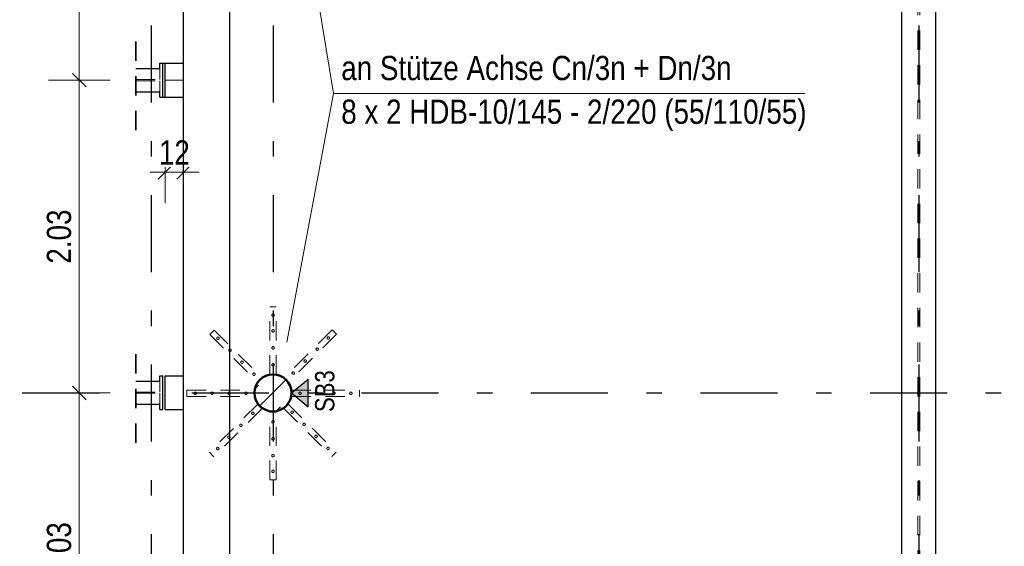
# Model space of a CAD drawing. Header units: millimetres. Extents: x -13 to 146, y -13 to 60.
# Tile 67 of 170: x 4.53 to 10.92, y 31.62 to 35.04. Entities that reach past the tile are written whole.
import ezdxf

# ---------------------------------------------------------------- set-up
doc = ezdxf.new("R2010")
doc.units = ezdxf.units.MM
doc.linetypes.add('DASHDOTX2', pattern=[2, 1, -0.5, 0, -0.5])
doc.linetypes.add('HIDDEN', pattern=[0.375, 0.25, -0.125])
for name, color, linetype, lineweight in [('Achsen', 7, 'Continuous', 20), ('Schraffuren', 7, 'Continuous', 20), ('WPG_Lüftung Durchbrüche', 7, 'Continuous', 20)]:
    doc.layers.add(name, color=color, linetype=linetype, lineweight=lineweight)
doc.styles.add('Arial Narrow', font='ARIALN.TTF')
doc.dimstyles.new('Arch_Strakon_dimstyle', dxfattribs={"dimtxt": 11.25, "dimasz": 1, "dimexe": 1.25, "dimexo": 0.0625, "dimgap": 1, "dimtad": 0, "dimdec": 5, "dimzin": 12, "dimdsep": 46, "dimtxsty": 'Arial Narrow', "dimblk": 'Arrowhead_Tick', "dimsah": 1, "dimcen": 0, "dimse1": 1, "dimse2": 1, "dimclrd": 6, "dimclrt": 3, "dimazin": 0, "dimtfac": 1, "dimtdec": 4, "dimtmove": 0, "dimatfit": 3, "dimldrblk": 'NONE', "dimfxl": 1, "dimtvp": 1, "dimtolj": 1, "dimtzin": 0, "dimlwd": 13, "dimarcsym": 2})

# ---------------------------------------------------------------- blocks, each defined once
blk = doc.blocks.new('Arrowhead_Tick')
at = {"color": 0, "linetype": 'Continuous', "lineweight": -2}
for p, q in [((0, 20), (0, -10)), ((-1, 0), (0, 0)), ((10, 0), (0, 0))]:
    blk.add_line(p, q, dxfattribs=at)
at = {"color": 2, "linetype": 'Continuous', "lineweight": 35}
blk.add_line((4.42, 4.42), (-4.42, -4.42), dxfattribs=at)
blk = doc.blocks.new('*D107')
at = {"color": 6, "linetype": 'Continuous', "lineweight": 13}
blk.add_line((10.3746, 38.05), (12.6546, 38.05), dxfattribs=at)
at = {"layer": 'Defpoints', "color": 0}
for p in [(12.6646, 38.05), (12.6646, 37.3781), (10.3646, 25.8881)]:
    blk.add_point(p, dxfattribs=at)
at = {"color": 6, "lineweight": 13, "xscale": 0.01, "yscale": 0.01, "zscale": 0.01}
blk.add_blockref('Arrowhead_Tick', (12.6646, 38.05), dxfattribs=at)
at = {"color": 6, "lineweight": 13, "xscale": 0.01, "yscale": 0.01, "zscale": 0.01, "rotation": 180}
blk.add_blockref('Arrowhead_Tick', (10.3646, 38.05), dxfattribs=at)
at = {"color": 2, "lineweight": 35, "insert": (11.5146, 38.1804), "char_height": 0.1575, "attachment_point": 5, "style": 'Arial Narrow', "bg_fill": 3, "box_fill_scale": 1.1, "bg_fill_color": 256, "bg_fill_true_color": 13158600, "bg_fill_transparency": 0}
blk.add_mtext('\\A1;2.30', dxfattribs=at)
blk = doc.blocks.new('_None')
blk = doc.blocks.new('*D130')
at = {"layer": 'Achsen', "color": 6, "linetype": 'Continuous', "lineweight": 13}
blk.add_line((4.9171, 30.5997), (4.9171, 32.608), dxfattribs=at)
at = {"layer": 'Defpoints', "color": 0}
for p in [(4.9171, 32.618), (26.2851, 32.618), (5.4742, 30.5897)]:
    blk.add_point(p, dxfattribs=at)
at = {"layer": 'Achsen', "color": 6, "lineweight": 13, "xscale": 0.01, "yscale": 0.01, "zscale": 0.01}
for p, rotation in [((4.9171, 32.618), 90), ((4.9171, 30.5897), 270)]:
    blk.add_blockref('Arrowhead_Tick', p, dxfattribs=dict(at, rotation=rotation))
at = {"layer": 'Achsen', "color": 2, "lineweight": 35, "insert": (4.7867, 31.6038), "char_height": 0.1575, "attachment_point": 5, "rotation": 90, "style": 'Arial Narrow', "bg_fill": 3, "box_fill_scale": 1.1, "bg_fill_color": 256, "bg_fill_true_color": 13158600, "bg_fill_transparency": 0}
blk.add_mtext('\\A1;2.03', dxfattribs=at)
blk = doc.blocks.new('*D131')
at = {"layer": 'Achsen', "color": 6, "linetype": 'Continuous', "lineweight": 13}
blk.add_line((4.9171, 32.628), (4.9171, 34.6381), dxfattribs=at)
at = {"layer": 'Defpoints', "color": 0}
for p in [(4.9171, 34.6481), (5.4742, 34.6481), (26.2851, 32.618)]:
    blk.add_point(p, dxfattribs=at)
at = {"layer": 'Achsen', "color": 6, "lineweight": 13, "xscale": 0.01, "yscale": 0.01, "zscale": 0.01}
for p, rotation in [((4.9171, 34.6481), 90), ((4.9171, 32.618), 270)]:
    blk.add_blockref('Arrowhead_Tick', p, dxfattribs=dict(at, rotation=rotation))
at = {"layer": 'Achsen', "color": 2, "lineweight": 35, "insert": (4.7867, 33.633), "char_height": 0.1575, "attachment_point": 5, "rotation": 90, "style": 'Arial Narrow', "bg_fill": 3, "box_fill_scale": 1.1, "bg_fill_color": 256, "bg_fill_true_color": 13158600, "bg_fill_transparency": 0}
blk.add_mtext('\\A1;2.03', dxfattribs=at)
blk = doc.blocks.new('*D132')
at = {"layer": 'Achsen', "color": 6, "linetype": 'Continuous', "lineweight": 13}
blk.add_line((4.9171, 34.6581), (4.9171, 36.7381), dxfattribs=at)
at = {"layer": 'Defpoints', "color": 0}
for p in [(4.9171, 36.7481), (5.5142, 36.7481), (5.4742, 34.6481)]:
    blk.add_point(p, dxfattribs=at)
at = {"layer": 'Achsen', "color": 6, "lineweight": 13, "xscale": 0.01, "yscale": 0.01, "zscale": 0.01}
for p, rotation in [((4.9171, 36.7481), 90), ((4.9171, 34.6481), 270)]:
    blk.add_blockref('Arrowhead_Tick', p, dxfattribs=dict(at, rotation=rotation))
at = {"layer": 'Achsen', "color": 2, "lineweight": 35, "insert": (4.7867, 35.6981), "char_height": 0.1575, "attachment_point": 5, "rotation": 90, "style": 'Arial Narrow', "bg_fill": 3, "box_fill_scale": 1.1, "bg_fill_color": 256, "bg_fill_true_color": 13158600, "bg_fill_transparency": 0}
blk.add_mtext('\\A1;2.10', dxfattribs=at)
blk = doc.blocks.new('*D133')
at = {"layer": 'Achsen', "color": 6, "linetype": 'Continuous', "lineweight": 13}
blk.add_line((5.4842, 34.05), (5.5842, 34.05), dxfattribs=at)
at = {"layer": 'Defpoints', "color": 0}
for p in [(5.4742, 34.5381), (5.5942, 34.5381), (5.5942, 34.05)]:
    blk.add_point(p, dxfattribs=at)
at = {"layer": 'Achsen', "color": 6, "lineweight": 13, "xscale": 0.01, "yscale": 0.01, "zscale": 0.01}
blk.add_blockref('Arrowhead_Tick', (5.5942, 34.05), dxfattribs=at)
at = {"layer": 'Achsen', "color": 6, "lineweight": 13, "xscale": 0.01, "yscale": 0.01, "zscale": 0.01, "rotation": 180}
blk.add_blockref('Arrowhead_Tick', (5.4742, 34.05), dxfattribs=at)
at = {"layer": 'Achsen', "color": 2, "lineweight": 35, "insert": (5.5342, 34.1791), "char_height": 0.1575, "attachment_point": 5, "style": 'Arial Narrow', "bg_fill": 3, "box_fill_scale": 1.1, "bg_fill_color": 256, "bg_fill_true_color": 13158600, "bg_fill_transparency": 0}
blk.add_mtext('\\A1;12', dxfattribs=at)
blk = doc.blocks.new('*D200')
at = {"layer": 'Achsen', "color": 6, "linetype": 'Continuous', "lineweight": 13}
blk.add_line((4.4403, 20.448), (4.4403, 37.458), dxfattribs=at)
at = {"layer": 'Defpoints', "color": 0}
for p in [(4.4403, 37.468), (5.3846, 37.468), (3.4476, 20.438)]:
    blk.add_point(p, dxfattribs=at)
at = {"layer": 'Achsen', "color": 6, "lineweight": 13, "xscale": 0.01, "yscale": 0.01, "zscale": 0.01}
for p, rotation in [((4.4403, 37.468), 90), ((4.4403, 20.438), 270)]:
    blk.add_blockref('Arrowhead_Tick', p, dxfattribs=dict(at, rotation=rotation))
blk = doc.blocks.new('*D401')
at = {"color": 6, "linetype": 'Continuous', "lineweight": 13}
for p, q in [((4.2399, 36.9481), (4.2399, 32.517)), ((4.2399, 29.6353), (4.2399, 32.0181))]:
    blk.add_line(p, q, dxfattribs=at)
at = {"layer": 'Defpoints', "color": 0}
for p in [(4.2399, 36.9581), (5.5942, 36.9581), (5.5942, 29.6253)]:
    blk.add_point(p, dxfattribs=at)
at = {"color": 6, "lineweight": 13, "xscale": 0.01, "yscale": 0.01, "zscale": 0.01}
for p, rotation in [((4.2399, 36.9581), 90), ((4.2399, 29.6253), 270)]:
    blk.add_blockref('Arrowhead_Tick', p, dxfattribs=dict(at, rotation=rotation))
at = {"color": 2, "lineweight": 35, "insert": (4.2014, 32.2676), "char_height": 0.1575, "attachment_point": 5, "rotation": 90, "style": 'Arial Narrow', "bg_fill": 3, "box_fill_scale": 1.1, "bg_fill_color": 256, "bg_fill_true_color": 13158600, "bg_fill_transparency": 0}
blk.add_mtext('\\A1;7.33{\\A1;\\H.6x;\\S5;}', dxfattribs=at)
blk = doc.blocks.new('*D725')
at = {"layer": 'Achsen', "color": 6, "linetype": 'Continuous', "lineweight": 13}
blk.add_line((1.7039, 30.4897), (1.7039, 36.7111), dxfattribs=at)
at = {"layer": 'Defpoints', "color": 0}
for p in [(1.7039, 36.7211), (5.4392, 36.7211), (5.4392, 30.4797)]:
    blk.add_point(p, dxfattribs=at)
at = {"layer": 'Achsen', "color": 6, "lineweight": 13, "xscale": 0.01, "yscale": 0.01, "zscale": 0.01}
for p, rotation in [((1.7039, 36.7211), 90), ((1.7039, 30.4797), 270)]:
    blk.add_blockref('Arrowhead_Tick', p, dxfattribs=dict(at, rotation=rotation))

msp = doc.modelspace()

# ---------------------------------------------------------------- hatches: boundary and pattern name
at = {"layer": 'Achsen', "lineweight": 25, "true_color": 0x80ff80}
msp.add_hatch(color=91, dxfattribs=at).paths.add_polyline_path([(6.402452, 32.707515), (6.402452, 32.528653), (6.294235, 32.618084)])
at = {"layer": 'Schraffuren', "lineweight": 13}
h = msp.add_hatch(dxfattribs=at)
h.set_pattern_fill('bB', color=6, scale=0.01, angle=45, style=0, pattern_type=2)
h.set_pattern_definition([(45, (0, 0), (-0.1414214, 0.1414214), [0.15, -0.1]), (45, (-0.07071, 0.07071), (-0.1414214, 0.1414214), [])])
h.paths.add_polyline_path([(6.294235, 32.618084), (6.294195, 32.621173), (6.294076, 32.624261), (6.293877, 32.627345), (6.293599, 32.630422), (6.293242, 32.633491), (6.292805, 32.636551), (6.292291, 32.639597), (6.291698, 32.64263), (6.291027, 32.645646), (6.290278, 32.648644), (6.289453, 32.651622), (6.288551, 32.654577), (6.287574, 32.657509), (6.286521, 32.660414), (6.285394, 32.663291), (6.284193, 32.666138), (6.282919, 32.668953), (6.281573, 32.671735), (6.280156, 32.674481), (6.278669, 32.677189), (6.277113, 32.679859), (6.275488, 32.682487), (6.273796, 32.685073), (6.272038, 32.687614), (6.270216, 32.690109), (6.268329, 32.692557), (6.266381, 32.694955), (6.264371, 32.697302), (6.262301, 32.699596), (6.260173, 32.701837), (6.257988, 32.704022), (6.255748, 32.70615), (6.253453, 32.70822), (6.251106, 32.710229), (6.248708, 32.712178), (6.246261, 32.714064), (6.243765, 32.715887), (6.241224, 32.717645), (6.238638, 32.719337), (6.23601, 32.720961), (6.233341, 32.722518), (6.230632, 32.724005), (6.227886, 32.725422), (6.225105, 32.726768), (6.222289, 32.728042), (6.219442, 32.729243), (6.216565, 32.73037), (6.21366, 32.731422), (6.210729, 32.7324), (6.207773, 32.733302), (6.204795, 32.734127), (6.201797, 32.734875), (6.198781, 32.735546), (6.195749, 32.736139), (6.192702, 32.736654), (6.189643, 32.73709), (6.186573, 32.737448), (6.183496, 32.737726), (6.180412, 32.737925), (6.177325, 32.738044), (6.174235, 32.738084), (6.171145, 32.738044), (6.168057, 32.737925), (6.164974, 32.737726), (6.161896, 32.737448), (6.158827, 32.73709), (6.155768, 32.736654), (6.152721, 32.736139), (6.149689, 32.735546), (6.146672, 32.734875), (6.143674, 32.734127), (6.140697, 32.733302), (6.137741, 32.7324), (6.13481, 32.731422), (6.131905, 32.73037), (6.129028, 32.729243), (6.12618, 32.728042), (6.123365, 32.726768), (6.120584, 32.725422), (6.117838, 32.724005), (6.115129, 32.722518), (6.11246, 32.720961), (6.109831, 32.719337), (6.107246, 32.717645), (6.104704, 32.715887), (6.102209, 32.714064), (6.099762, 32.712178), (6.097364, 32.710229), (6.095017, 32.70822), (6.092722, 32.70615), (6.090482, 32.704022), (6.088297, 32.701837), (6.086169, 32.699596), (6.084099, 32.697302), (6.082089, 32.694955), (6.080141, 32.692557), (6.078254, 32.690109), (6.076431, 32.687614), (6.074674, 32.685073), (6.072982, 32.682487), (6.071357, 32.679859), (6.069801, 32.677189), (6.068313, 32.674481), (6.066896, 32.671735), (6.065551, 32.668953), (6.064277, 32.666138), (6.063076, 32.663291), (6.061949, 32.660414), (6.060896, 32.657509), (6.059919, 32.654577), (6.059017, 32.651622), (6.058192, 32.648644), (6.057443, 32.645646), (6.056772, 32.64263), (6.056179, 32.639597), (6.055664, 32.636551), (6.055228, 32.633491), (6.054871, 32.630422), (6.054593, 32.627345), (6.054394, 32.624261), (6.054275, 32.621173), (6.054235, 32.618084), (6.054275, 32.614994), (6.054394, 32.611906), (6.054593, 32.608823), (6.054871, 32.605745), (6.055228, 32.602676), (6.055664, 32.599617), (6.056179, 32.59657), (6.056772, 32.593537), (6.057443, 32.590521), (6.058192, 32.587523), (6.059017, 32.584545), (6.059919, 32.58159), (6.060896, 32.578659), (6.061949, 32.575753), (6.063076, 32.572876), (6.064277, 32.570029), (6.065551, 32.567214), (6.066896, 32.564432), (6.068313, 32.561686), (6.069801, 32.558978), (6.071357, 32.556309), (6.072982, 32.55368), (6.074674, 32.551094), (6.076431, 32.548553), (6.078254, 32.546058), (6.080141, 32.543611), (6.082089, 32.541213), (6.084099, 32.538865), (6.086169, 32.536571), (6.088297, 32.53433), (6.090482, 32.532145), (6.092722, 32.530017), (6.095017, 32.527948), (6.097364, 32.525938), (6.099762, 32.523989), (6.102209, 32.522103), (6.104704, 32.52028), (6.107246, 32.518522), (6.109831, 32.516831), (6.11246, 32.515206), (6.115129, 32.513649), (6.117838, 32.512162), (6.120584, 32.510745), (6.123365, 32.509399), (6.12618, 32.508126), (6.129028, 32.506925), (6.131905, 32.505798), (6.13481, 32.504745), (6.137741, 32.503767), (6.140697, 32.502866), (6.143674, 32.50204), (6.146672, 32.501292), (6.149689, 32.500621), (6.152721, 32.500028), (6.155768, 32.499513), (6.158827, 32.499077), (6.161896, 32.49872), (6.164974, 32.498442), (6.168057, 32.498243), (6.171145, 32.498123), (6.174235, 32.498084), (6.177325, 32.498123), (6.180412, 32.498243), (6.183496, 32.498442), (6.186573, 32.49872), (6.189643, 32.499077), (6.192702, 32.499513), (6.195749, 32.500028), (6.198781, 32.500621), (6.201797, 32.501292), (6.204795, 32.50204), (6.207773, 32.502866), (6.210729, 32.503767), (6.21366, 32.504745), (6.216565, 32.505798), (6.219442, 32.506925), (6.222289, 32.508126), (6.225105, 32.509399), (6.227886, 32.510745), (6.230632, 32.512162), (6.233341, 32.513649), (6.23601, 32.515206), (6.238638, 32.516831), (6.241224, 32.518522), (6.243765, 32.52028), (6.246261, 32.522103), (6.248708, 32.523989), (6.251106, 32.525938), (6.253453, 32.527948), (6.255748, 32.530017), (6.257988, 32.532145), (6.260173, 32.53433), (6.262301, 32.536571), (6.264371, 32.538865), (6.266381, 32.541213), (6.268329, 32.543611), (6.270216, 32.546058), (6.272038, 32.548553), (6.273796, 32.551094), (6.275488, 32.55368), (6.277113, 32.556309), (6.278669, 32.558978), (6.280156, 32.561686), (6.281573, 32.564432), (6.282919, 32.567214), (6.284193, 32.570029), (6.285394, 32.572876), (6.286521, 32.575753), (6.287574, 32.578659), (6.288551, 32.58159), (6.289453, 32.584545), (6.290278, 32.587523), (6.291027, 32.590521), (6.291698, 32.593537), (6.292291, 32.59657), (6.292805, 32.599617), (6.293242, 32.602676), (6.293599, 32.605745), (6.293877, 32.608823), (6.294076, 32.611906), (6.294195, 32.614994)])

# ---------------------------------------------------------------- linework, layer by layer
at = {"color": 5, "linetype": 'Continuous', "lineweight": 18}
for q in [(6.256307, 36.462785), (6.263058, 32.947764), (9.624806, 34.561712)]:
    msp.add_line((6.567082, 34.561712), q, dxfattribs=at)
at = {"layer": 'Achsen', "color": 3, "linetype": 'DASHDOTX2', "lineweight": 25, "ltscale": 0.5}
for p, q in [((5.384631, 39.402162), (5.384631, 12.374124)), ((6.174631, 39.402162), (6.174631, 12.374124)), ((10.364631, 39.402162), (10.364631, 12.374124)), ((3.447631, 32.61799), (49.122527, 32.61799))]:
    msp.add_line(p, q, dxfattribs=at)
at = {"layer": 'Achsen', "color": 3, "linetype": 'Continuous', "lineweight": 25}
for p, q in [((6.294235, 32.618084), (6.402452, 32.707515)), ((6.402452, 32.528653), (6.402452, 32.707515)), ((6.294235, 32.618084), (6.402452, 32.528653))]:
    msp.add_line(p, q, dxfattribs=at)
at = {"layer": 'Achsen', "color": 9, "linetype": 'Continuous', "lineweight": 0}
msp.add_circle((5.474235, 34.648066), 0.00111, dxfattribs=at)
at = {"layer": 'WPG_Lüftung Durchbrüche', "color": 9, "linetype": 'Continuous', "lineweight": 0}
msp.add_line((5.474232, 34.648066), (5.594235, 34.648066), dxfattribs=at)

# ---------------------------------------------------------------- next in the draw order: dimensions: what is measured, and where the dimension line sits
at = {"lineweight": 35}
dim = msp.add_linear_dim(base=(12.664631, 38.05), p1=(10.364631, 25.888143), p2=(12.664631, 37.37809), text='2.30', dimstyle='Arch_Strakon_dimstyle', override={"dimscale": 0.01, "dimtxt": 15.75, "dimasz": 1, "dimgap": 5, "dimtad": 1, "dimjust": 0, "dimtih": 0, "dimtoh": 0, "dimdec": 5, "dimdsep": 46, "dimtxsty": 'Arial Narrow', "dimclrd": 6, "dimclrt": 2, "dimtix": 1, "dimtofl": 255, "dimtmove": 0, "dimatfit": 2, "dimfxl": 0, "dimfxlon": 0, "dimtvp": 31.746032, "dimtfill": 1, "dimtfillclr": 7, "dimlwd": 13}, dxfattribs=at)
dim.commit()
dim.dimension.update_dxf_attribs({"geometry": '*D107', "text_midpoint": (11.514631, 38.05), "dimtype": 160})

# ---------------------------------------------------------------- next in the draw order: dimensions: what is measured, and where the dimension line sits
at = {"layer": 'Achsen', "lineweight": 35}
dim = msp.add_linear_dim(base=(4.917088, 32.61799), p1=(5.474235, 30.589694), p2=(26.285079, 32.61799), angle=90, text='2.03', dimstyle='Arch_Strakon_dimstyle', override={"dimscale": 0.01, "dimtxt": 15.75, "dimasz": 1, "dimgap": 5, "dimtad": 1, "dimjust": 0, "dimtih": 0, "dimtoh": 0, "dimdec": 5, "dimdsep": 46, "dimtxsty": 'Arial Narrow', "dimclrd": 6, "dimclrt": 2, "dimtix": 1, "dimtofl": 255, "dimtmove": 0, "dimatfit": 2, "dimfxl": 0, "dimfxlon": 0, "dimtvp": 31.746032, "dimtfill": 1, "dimtfillclr": 7, "dimlwd": 13}, dxfattribs=at)
dim.commit()
dim.dimension.update_dxf_attribs({"geometry": '*D130', "text_midpoint": (4.917088, 31.603842), "dimtype": 160})

# ---------------------------------------------------------------- next in the draw order: linework, layer by layer
at = {"color": 6, "linetype": 'HIDDEN', "lineweight": 13, "ltscale": 0.5}
for p, q in [((5.918662, 32.388395), (5.763099, 32.232832)), ((6.429193, 32.38981), (6.584757, 32.234246)), ((5.946947, 32.360111), (5.791383, 32.204548)), ((6.400909, 32.361525), (6.556473, 32.205962)), ((6.154635, 32.054084), (6.154635, 32.274084)), ((6.194635, 32.054084), (6.194635, 32.274084)), ((5.763099, 32.232832), (5.791383, 32.204548)), ((6.584757, 32.234246), (6.556473, 32.205962)), ((6.154635, 32.054084), (6.194635, 32.054084))]:
    msp.add_line(p, q, dxfattribs=at)
for centre in [(5.966038, 32.407487), (6.174635, 32.431084), (6.37616, 32.414558), (5.888257, 32.329705), (6.174635, 32.321084), (6.453942, 32.336777), (5.816132, 32.257581), (6.531724, 32.258995), (6.174635, 32.211084), (6.174635, 32.109084)]:
    msp.add_circle(centre, 0.008, dxfattribs=at)

# ---------------------------------------------------------------- next in the draw order: dimensions: what is measured, and where the dimension line sits
at = {"layer": 'Achsen', "lineweight": 35}
dim = msp.add_linear_dim(base=(4.917088, 34.648066), p1=(26.285079, 32.61799), p2=(5.474235, 34.648066), angle=90, text='2.03', dimstyle='Arch_Strakon_dimstyle', override={"dimscale": 0.01, "dimtxt": 15.75, "dimasz": 1, "dimgap": 5, "dimtad": 1, "dimjust": 0, "dimtih": 0, "dimtoh": 0, "dimdec": 5, "dimdsep": 46, "dimtxsty": 'Arial Narrow', "dimclrd": 6, "dimclrt": 2, "dimtix": 1, "dimtofl": 255, "dimtmove": 0, "dimatfit": 2, "dimfxl": 0, "dimfxlon": 0, "dimtvp": 31.746032, "dimtfill": 1, "dimtfillclr": 7, "dimlwd": 13}, dxfattribs=at)
dim.commit()
dim.dimension.update_dxf_attribs({"geometry": '*D131', "text_midpoint": (4.917088, 33.633028), "dimtype": 160})

# ---------------------------------------------------------------- next in the draw order: linework, layer by layer
at = {"color": 6, "linetype": 'HIDDEN', "lineweight": 13, "ltscale": 0.5}
for p, q in [((10.35867, 29.67033), (10.35867, 37.201757)), ((10.37067, 29.67033), (10.37067, 37.201757)), ((6.154635, 33.178084), (6.194635, 33.178084)), ((6.154635, 32.958084), (6.154635, 33.178084)), ((6.194635, 32.958084), (6.194635, 33.178084)), ((5.792797, 33.026206), (5.764513, 32.997921)), ((5.792797, 33.026206), (5.948361, 32.870642)), ((6.557887, 33.02762), (6.402323, 32.872056)), ((6.557887, 33.02762), (6.586171, 32.999336)), ((5.764513, 32.997921), (5.920076, 32.842358)), ((6.586171, 32.999336), (6.430608, 32.843772)), ((6.154635, 32.738084), (6.154635, 32.958084)), ((6.194635, 32.738084), (6.194635, 32.958084)), ((5.920076, 32.842358), (6.07564, 32.686794)), ((5.948361, 32.870642), (6.103924, 32.715079)), ((6.402323, 32.872056), (6.24676, 32.716493)), ((6.430608, 32.843772), (6.275044, 32.688209)), ((6.103924, 32.715079), (6.07564, 32.686794)), ((6.154635, 32.738084), (6.194635, 32.738084)), ((6.24676, 32.716493), (6.275044, 32.688209)), ((5.834635, 32.636084), (6.054635, 32.636084)), ((5.834635, 32.596084), (6.054635, 32.596084)), ((6.054635, 32.596084), (6.054635, 32.636084)), ((6.294635, 32.636084), (6.514635, 32.636084)), ((6.294635, 32.596084), (6.294635, 32.636084)), ((6.294635, 32.596084), (6.514635, 32.596084)), ((6.514635, 32.636084), (6.734635, 32.636084)), ((6.514635, 32.596084), (6.734635, 32.596084)), ((6.734635, 32.596084), (6.734635, 32.636084)), ((6.074226, 32.543959), (5.918662, 32.388395)), ((6.10251, 32.515675), (5.946947, 32.360111)), ((6.074226, 32.543959), (6.10251, 32.515675)), ((6.27363, 32.545373), (6.245346, 32.517089)), ((6.245346, 32.517089), (6.400909, 32.361525)), ((6.27363, 32.545373), (6.429193, 32.38981)), ((6.154635, 32.494084), (6.194635, 32.494084)), ((6.154635, 32.274084), (6.154635, 32.494084)), ((6.194635, 32.274084), (6.194635, 32.494084))]:
    msp.add_line(p, q, dxfattribs=at)
for centre in [(6.174635, 33.123084), (6.174635, 33.021084), (5.817546, 32.973173), (6.533138, 32.974587), (5.895328, 32.895391), (6.174635, 32.911084), (6.461013, 32.902462), (5.973109, 32.817609), (6.174635, 32.801084), (6.383231, 32.82468), (6.050891, 32.739827), (6.30545, 32.746898), (5.669635, 32.616084), (5.779635, 32.616084), (5.889635, 32.616084), (5.999635, 32.616084), (6.349635, 32.616084), (6.459635, 32.616084), (6.569635, 32.616084), (6.679635, 32.616084), (6.04382, 32.485269), (6.298379, 32.49234)]:
    msp.add_circle(centre, 0.008, dxfattribs=at)
at = {"color": 4, "linetype": 'Continuous', "lineweight": 50}
msp.add_circle((6.174235, 32.618084), 0.12, dxfattribs=at)
at = {"layer": 'Achsen', "color": 3, "linetype": 'Continuous', "lineweight": 25}
for p, q in [((5.894235, 29.62533), (5.894235, 36.95809)), ((10.25461, 29.67033), (10.25461, 36.630677)), ((10.474591, 29.67033), (10.474591, 36.630386))]:
    msp.add_line(p, q, dxfattribs=at)

# ---------------------------------------------------------------- next in the draw order: texts
at = {"color": 2, "lineweight": 35, "style": 'Arial Narrow'}
for s, p in [('an Stütze Achse Cn/3n + Dn/3n', (6.617032, 34.648307)), ('8 x 2 HDB-10/145 - 2/220 (55/110/55)', (6.617032, 34.364807))]:
    msp.add_text(s, height=0.1575, dxfattribs=at).set_placement(p)
at = {"layer": 'Achsen', "color": 3, "lineweight": 25, "style": 'Arial Narrow'}
msp.add_text('SB3', height=0.125, rotation=90, dxfattribs=at).set_placement((6.572226, 32.494488))

# ---------------------------------------------------------------- next in the draw order: dimensions: what is measured, and where the dimension line sits
at = {"layer": 'Achsen', "lineweight": 35}
dim = msp.add_linear_dim(base=(4.917088, 36.74809), p1=(5.474235, 34.648066), p2=(5.514234, 36.74809), angle=90, text='2.10', dimstyle='Arch_Strakon_dimstyle', override={"dimscale": 0.01, "dimtxt": 15.75, "dimasz": 1, "dimgap": 5, "dimtad": 1, "dimjust": 0, "dimtih": 0, "dimtoh": 0, "dimdec": 5, "dimdsep": 46, "dimtxsty": 'Arial Narrow', "dimclrd": 6, "dimclrt": 2, "dimtix": 1, "dimtofl": 255, "dimtmove": 0, "dimatfit": 2, "dimfxl": 0, "dimfxlon": 0, "dimtvp": 31.746032, "dimtfill": 1, "dimtfillclr": 7, "dimlwd": 13}, dxfattribs=at)
dim.commit()
dim.dimension.update_dxf_attribs({"geometry": '*D132', "text_midpoint": (4.917088, 35.698078), "dimtype": 160})

# ---------------------------------------------------------------- next in the draw order: dimensions: what is measured, and where the dimension line sits
dim = msp.add_linear_dim(base=(5.594235, 34.05), p1=(5.474232, 34.538066), p2=(5.594235, 34.538066), text='12', dimstyle='Arch_Strakon_dimstyle', override={"dimscale": 0.01, "dimtxt": 15.75, "dimasz": 1, "dimgap": 5, "dimtad": 1, "dimjust": 0, "dimtih": 0, "dimtoh": 0, "dimdec": 5, "dimdsep": 46, "dimtxsty": 'Arial Narrow', "dimclrd": 6, "dimclrt": 2, "dimtix": 1, "dimtofl": 255, "dimtmove": 0, "dimatfit": 2, "dimfxl": 0, "dimfxlon": 0, "dimtvp": 31.746032, "dimtfill": 1, "dimtfillclr": 7, "dimlwd": 13}, dxfattribs=at)
dim.commit()
dim.dimension.update_dxf_attribs({"geometry": '*D133', "text_midpoint": (5.534233, 34.05), "dimtype": 160})

# ---------------------------------------------------------------- next in the draw order: dimensions: what is measured, and where the dimension line sits
dim = msp.add_linear_dim(base=(4.440338, 37.46799), p1=(3.447631, 20.43799), p2=(5.384631, 37.46799), angle=90, text=' ', dimstyle='Arch_Strakon_dimstyle', override={"dimscale": 0.01, "dimtxt": 15.75, "dimasz": 1, "dimgap": 5, "dimtad": 1, "dimjust": 0, "dimtih": 0, "dimtoh": 0, "dimdec": 5, "dimdsep": 46, "dimtxsty": 'Arial Narrow', "dimclrd": 6, "dimclrt": 2, "dimtix": 1, "dimtofl": 255, "dimtmove": 0, "dimatfit": 2, "dimfxl": 0, "dimfxlon": 0, "dimtvp": 31.746032, "dimtfill": 1, "dimtfillclr": 7, "dimlwd": 13}, dxfattribs=at)
dim.commit()
dim.dimension.update_dxf_attribs({"geometry": '*D200', "text_midpoint": (4.440338, 28.95299), "dimtype": 160})

# ---------------------------------------------------------------- next in the draw order: dimensions: what is measured, and where the dimension line sits
at = {"lineweight": 35}
dim = msp.add_linear_dim(base=(4.239938, 36.95809), p1=(5.594235, 29.62533), p2=(5.594235, 36.95809), angle=90, text='7.33{\\A1;\\H.6x;\\S5;}', dimstyle='Arch_Strakon_dimstyle', override={"dimscale": 0.01, "dimtxt": 15.75, "dimasz": 1, "dimgap": 5, "dimtad": 0, "dimjust": 0, "dimtih": 0, "dimtoh": 0, "dimdec": 5, "dimdsep": 46, "dimtxsty": 'Arial Narrow', "dimclrd": 6, "dimclrt": 2, "dimtix": 0, "dimtofl": 255, "dimtmove": 2, "dimatfit": 2, "dimfxl": 0, "dimfxlon": 0, "dimtvp": 31.746032, "dimtfill": 1, "dimtfillclr": 7, "dimlwd": 13}, dxfattribs=at)
dim.commit()
dim.dimension.update_dxf_attribs({"geometry": '*D401', "text_midpoint": (4.201391, 32.267574), "dimtype": 160})

# ---------------------------------------------------------------- next in the draw order: linework, layer by layer
at = {"color": 2, "linetype": 'HIDDEN', "lineweight": 35, "ltscale": 0.5}
for p, q in [((5.284084, 34.323066), (5.284084, 34.973066)), ((5.284084, 32.294726), (5.284084, 32.944726))]:
    msp.add_line(p, q, dxfattribs=at)
at = {"color": 6, "linetype": 'HIDDEN', "lineweight": 13, "ltscale": 0.5}
for p, q in [((5.439232, 34.651616), (5.439232, 34.723066)), ((5.284084, 34.651616), (5.439232, 34.651616)), ((5.284084, 34.644516), (5.439232, 34.644516)), ((5.439232, 34.573066), (5.439232, 34.644516)), ((5.439232, 32.623276), (5.439232, 32.694726)), ((5.284084, 32.623276), (5.439232, 32.623276)), ((5.284084, 32.616176), (5.439232, 32.616176)), ((5.439232, 32.544726), (5.439232, 32.616176)), ((5.614635, 32.636084), (5.834635, 32.636084)), ((5.614635, 32.596084), (5.614635, 32.636084)), ((5.614635, 32.596084), (5.834635, 32.596084))]:
    msp.add_line(p, q, dxfattribs=at)
at = {"layer": 'Achsen', "color": 3, "linetype": 'Continuous', "lineweight": 25}
for p, q in [((5.594235, 29.62533), (5.594235, 36.95809)), ((5.439232, 34.758066), (5.459232, 34.758066)), ((5.439232, 34.723066), (5.439232, 34.758066)), ((5.459232, 34.758066), (5.474232, 34.758066)), ((5.459232, 34.538034), (5.459232, 34.758034)), ((5.474232, 34.758066), (5.594235, 34.758066)), ((5.474232, 34.538034), (5.474232, 34.758034)), ((5.284084, 34.723066), (5.439232, 34.723066)), ((5.284084, 34.573066), (5.439232, 34.573066)), ((5.439232, 34.538066), (5.439232, 34.573066)), ((5.439232, 34.538066), (5.459232, 34.538066)), ((5.459232, 34.538066), (5.474232, 34.538066)), ((5.474232, 34.538066), (5.594235, 34.538066)), ((5.439232, 32.729726), (5.459232, 32.729726)), ((5.439232, 32.694726), (5.439232, 32.729726)), ((5.459232, 32.509726), (5.459232, 32.729726)), ((5.474232, 32.509694), (5.474232, 32.729694)), ((5.474235, 32.729726), (5.594235, 32.729726)), ((5.284084, 32.694726), (5.439232, 32.694726)), ((5.284084, 32.544726), (5.439232, 32.544726)), ((5.439232, 32.509726), (5.439232, 32.544726)), ((5.439232, 32.509726), (5.459232, 32.509726)), ((5.474235, 32.509726), (5.594235, 32.509726))]:
    msp.add_line(p, q, dxfattribs=at)

# ---------------------------------------------------------------- next in the draw order: dimensions: what is measured, and where the dimension line sits
at = {"layer": 'Achsen', "lineweight": 35}
dim = msp.add_linear_dim(base=(1.703898, 36.721099), p1=(5.439232, 30.479726), p2=(5.439232, 36.721099), angle=90, text=' ', dimstyle='Arch_Strakon_dimstyle', override={"dimscale": 0.01, "dimtxt": 11.25, "dimasz": 1, "dimgap": 5, "dimtad": 1, "dimjust": 0, "dimtih": 0, "dimtoh": 0, "dimdec": 5, "dimdsep": 46, "dimtxsty": 'Arial Narrow', "dimclrd": 6, "dimclrt": 3, "dimtix": 1, "dimtofl": 255, "dimtmove": 0, "dimatfit": 2, "dimfxl": 0, "dimfxlon": 0, "dimtvp": 44.444444, "dimtfill": 1, "dimtfillclr": 7, "dimlwd": 13}, dxfattribs=at)
dim.commit()
dim.dimension.update_dxf_attribs({"geometry": '*D725', "text_midpoint": (1.703898, 33.600413), "dimtype": 160})

doc.saveas('drawing.dxf')
